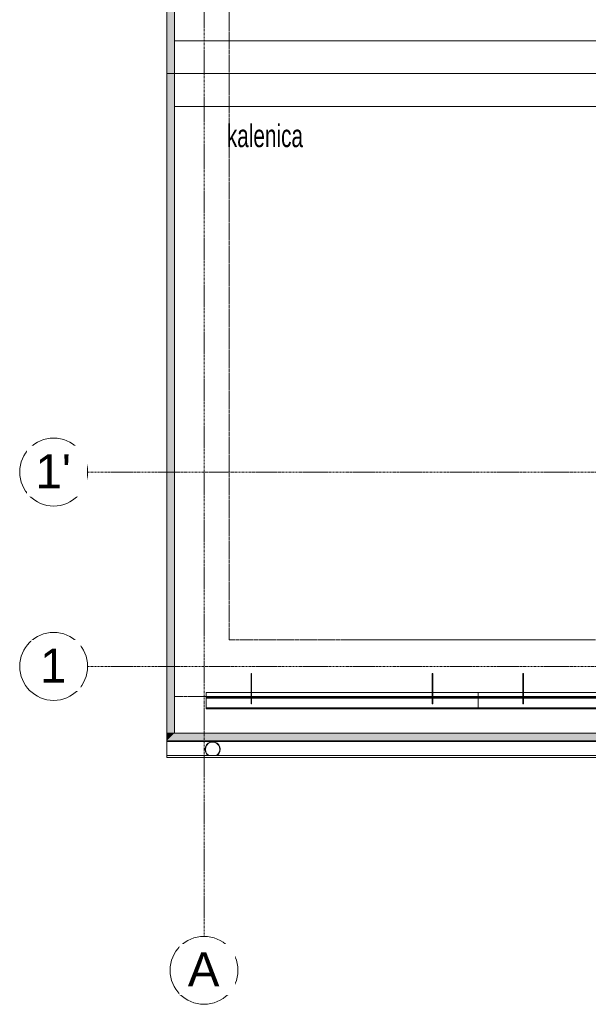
# Model space of a CAD drawing. Header units: millimetres. Extents: x -37728 to 44100, y 631619 to 691915.
# Tile 182 of 256: x -8847 to -5082, y 668037 to 674555. Entities that reach past the tile are written whole.
import ezdxf

# ---------------------------------------------------------------- set-up
doc = ezdxf.new("R2010")
doc.units = ezdxf.units.MM
doc.linetypes.add('Linia siatki', pattern=[2.2225, 1.27, -0.3175, 0.3175, -0.3175])
doc.linetypes.add('Ukryty', pattern=[0.714375, 0.47625, -0.238125])
doc.layers.add('_XREF', color=7, linetype='Continuous')
for name, color, linetype, lineweight in [('A-DETL-HDLN', 252, 'Ukryty', 5), ('A-DETL-MBND', 252, 'Continuous', 5), ('A-DETL-THIN', 252, 'Continuous', 5), ('A-ROOF', 252, 'Continuous', 5), ('A-ROOF-OTLN', 252, 'Continuous', 5), ('A-ROOF-PATT', 252, 'Continuous', 5), ('G-ANNO-TEXT', 252, 'Continuous', 5), ('S-GRID', 252, 'Continuous', 5), ('S-GRID-IDEN', 252, 'Continuous', 5)]:
    doc.layers.add(name, color=color, linetype=linetype, lineweight=lineweight)
doc.styles.add('Arial Narrow_3', font='ARIALN.TTF', dxfattribs={"width": 0.8, "height": 0.2})
doc.styles.add('Arial_2', font='arial.ttf', dxfattribs={"height": 22.5})

# ---------------------------------------------------------------- blocks, each defined once
blk = doc.blocks.new('Construction_Roof-Accessories_Lindab_KOTEGL - Construction_Roof-Accessories_Lindab_KOTEGL-9237833-Dach PB')
at = {"layer": 'A-DETL-MBND', "color": 252}
for p, q in [((63431.56, 65508.46), (63431.56, 65523.02)), ((63431.56, 65523.02), (63431.56, 65514.05)), ((63431.86, 65523.02), (63431.56, 65523.02)), ((63431.86, 65514.05), (63431.86, 65523.02)), ((63431.86, 65523.02), (63431.86, 65508.46)), ((63431.56, 65512.6), (63431.56, 65514.05)), ((63431.56, 65514.05), (63431.56, 65512)), ((63431.56, 65511.54), (63431.56, 65513.26)), ((63431.56, 65512.21), (63431.56, 65512.6)), ((63431.56, 65511.84), (63431.56, 65512.21)), ((63431.56, 65512), (63431.56, 65511.55)), ((63431.56, 65512), (63431.86, 65512)), ((63431.56, 65511.55), (63431.56, 65511.84)), ((63431.56, 65509.35), (63431.56, 65511.55)), ((63431.56, 65511.55), (63431.56, 65511.49)), ((63431.56, 65511.48), (63431.56, 65511.54)), ((63431.56, 65511.32), (63431.56, 65511.48)), ((63431.56, 65511.05), (63431.56, 65511.45)), ((63431.56, 65511.45), (63431.56, 65511.09)), ((63431.56, 65511.12), (63431.56, 65511.28)), ((63431.56, 65511.07), (63431.56, 65510.44)), ((63431.56, 65509.04), (63431.56, 65510.76)), ((63431.56, 65510.38), (63431.56, 65509.05)), ((63431.56, 65509.05), (63431.56, 65509.35)), ((63431.56, 65508.25), (63431.56, 65509.05)), ((63431.56, 65509.05), (63431.56, 65508.98)), ((63431.56, 65508.98), (63431.56, 65509.04)), ((63431.56, 65508.82), (63431.56, 65508.98)), ((63431.56, 65508.59), (63431.56, 65508.95)), ((63431.56, 65508.95), (63431.56, 65508.59)), ((63431.56, 65508.62), (63431.56, 65508.78)), ((63431.86, 65514.05), (63431.86, 65513.34)), ((63431.86, 65512), (63431.86, 65514.05)), ((63431.86, 65513.82), (63431.86, 65513.57)), ((63431.86, 65513.57), (63431.86, 65513.26)), ((63431.86, 65513.34), (63431.86, 65511.84)), ((63431.86, 65513.26), (63431.86, 65512.11)), ((63431.86, 65512.11), (63431.86, 65511.54)), ((63431.86, 65511.55), (63431.86, 65512)), ((63431.86, 65511.84), (63431.86, 65511.55)), ((63431.86, 65511.55), (63431.86, 65510.76)), ((63431.86, 65511.55), (63431.86, 65510.1)), ((63431.86, 65511.49), (63431.86, 65511.55)), ((63431.86, 65511.54), (63431.86, 65511.48)), ((63431.86, 65511.48), (63431.86, 65511.32)), ((63431.86, 65511.45), (63431.86, 65511.09)), ((63431.86, 65511.09), (63431.86, 65511.45)), ((63431.86, 65511.28), (63431.86, 65511.12)), ((63431.86, 65511.09), (63431.86, 65511.05)), ((63431.86, 65510.44), (63431.86, 65511.07)), ((63431.86, 65511.05), (63431.86, 65511.05)), ((63431.86, 65510.76), (63431.86, 65509.04)), ((63431.86, 65509.05), (63431.86, 65510.38)), ((63431.86, 65510.1), (63431.86, 65509.35)), ((63431.86, 65509.35), (63431.86, 65509.05)), ((63431.86, 65509.05), (63431.86, 65508.25)), ((63431.86, 65508.98), (63431.86, 65509.05)), ((63431.86, 65509.04), (63431.86, 65508.98)), ((63431.86, 65508.98), (63431.86, 65508.82)), ((63431.86, 65508.95), (63431.86, 65508.59)), ((63431.86, 65508.59), (63431.86, 65508.95)), ((63431.86, 65508.87), (63431.86, 65508.34)), ((63431.86, 65508.78), (63431.86, 65508.62)), ((63431.56, 65508.55), (63431.56, 65508.59)), ((63431.56, 65508.57), (63431.56, 65506.09)), ((63431.56, 65508.55), (63431.56, 65508.55)), ((63431.56, 65508.46), (63431.56, 65507.65)), ((63431.56, 65507.99), (63431.56, 65508.32)), ((63431.56, 65506.05), (63431.56, 65508.25)), ((63431.56, 65507.65), (63431.56, 65507.98)), ((63431.56, 65503.07), (63431.56, 65507.65)), ((63431.56, 65506.84), (63431.56, 65507.6)), ((63431.56, 65506.09), (63431.56, 65504.18)), ((63431.56, 65504.15), (63431.56, 65502.89)), ((63431.56, 65503.07), (63431.56, 65502.82)), ((63431.56, 65502.89), (63431.56, 65502.84)), ((63431.56, 65502.84), (63431.56, 65502.82)), ((63431.56, 65502.82), (63431.86, 65502.82)), ((63431.86, 65508.59), (63431.86, 65508.55)), ((63431.86, 65506.09), (63431.86, 65508.57)), ((63431.86, 65508.55), (63431.86, 65508.55)), ((63431.86, 65507.65), (63431.86, 65508.46)), ((63431.86, 65508.32), (63431.86, 65507.99)), ((63431.86, 65508.25), (63431.86, 65507.11)), ((63431.86, 65507.98), (63431.86, 65507.65)), ((63431.86, 65507.65), (63431.86, 65503.07)), ((63431.86, 65507.6), (63431.86, 65506.84)), ((63431.86, 65507.11), (63431.86, 65506.05)), ((63431.86, 65506.84), (63431.86, 65506.53)), ((63431.86, 65504.18), (63431.86, 65506.09)), ((63431.86, 65502.89), (63431.86, 65504.15)), ((63431.86, 65502.82), (63431.86, 65503.07)), ((63431.86, 65502.84), (63431.86, 65502.89)), ((63431.86, 65502.82), (63431.86, 65502.84))]:
    blk.add_line(p, q, dxfattribs=at)
blk = doc.blocks.new('Construction_Roof-Accessories_Lindab_KOTEGL - Construction_Roof-Accessories_Lindab_KOTEGL-V28-Dach PB')
at = {"layer": 'A-DETL-MBND', "color": 252}
for p, q in [((63551.56, 65508.46), (63551.56, 65523.02)), ((63551.56, 65523.02), (63551.56, 65514.05)), ((63551.86, 65523.02), (63551.56, 65523.02)), ((63551.86, 65514.05), (63551.86, 65523.02)), ((63551.86, 65523.02), (63551.86, 65508.46)), ((63551.56, 65513.26), (63551.56, 65514.05)), ((63551.56, 65514.05), (63551.56, 65512)), ((63551.56, 65511.84), (63551.56, 65513.87)), ((63551.56, 65512.11), (63551.56, 65513.26)), ((63551.56, 65511.54), (63551.56, 65512.11)), ((63551.56, 65512), (63551.56, 65511.55)), ((63551.56, 65512), (63551.86, 65512)), ((63551.56, 65511.55), (63551.56, 65511.84)), ((63551.56, 65510.1), (63551.56, 65511.55)), ((63551.56, 65510.76), (63551.56, 65511.55)), ((63551.56, 65511.55), (63551.56, 65511.49)), ((63551.56, 65511.48), (63551.56, 65511.54)), ((63551.56, 65511.32), (63551.56, 65511.48)), ((63551.56, 65511.05), (63551.56, 65511.45)), ((63551.56, 65511.45), (63551.56, 65511.09)), ((63551.56, 65511.12), (63551.56, 65511.28)), ((63551.56, 65511.07), (63551.56, 65510.44)), ((63551.56, 65509.04), (63551.56, 65510.76)), ((63551.56, 65510.39), (63551.56, 65509.05)), ((63551.56, 65509.71), (63551.56, 65510.1)), ((63551.56, 65509.35), (63551.56, 65509.71)), ((63551.56, 65509.05), (63551.56, 65509.35)), ((63551.56, 65508.34), (63551.56, 65509.05)), ((63551.56, 65509.05), (63551.56, 65508.98)), ((63551.56, 65508.98), (63551.56, 65509.04)), ((63551.56, 65508.82), (63551.56, 65508.98)), ((63551.56, 65508.59), (63551.56, 65508.95)), ((63551.56, 65508.95), (63551.56, 65508.59)), ((63551.56, 65508.25), (63551.56, 65508.82)), ((63551.56, 65508.62), (63551.56, 65508.78)), ((63551.86, 65514.05), (63551.86, 65511.84)), ((63551.86, 65512), (63551.86, 65514.05)), ((63551.86, 65513.26), (63551.86, 65511.54)), ((63551.86, 65511.55), (63551.86, 65512)), ((63551.86, 65511.84), (63551.86, 65511.55)), ((63551.86, 65511.55), (63551.86, 65509.35)), ((63551.86, 65511.49), (63551.86, 65511.55)), ((63551.86, 65511.54), (63551.86, 65511.48)), ((63551.86, 65511.48), (63551.86, 65511.32)), ((63551.86, 65511.45), (63551.86, 65511.09)), ((63551.86, 65511.09), (63551.86, 65511.45)), ((63551.86, 65511.28), (63551.86, 65511.12)), ((63551.86, 65511.09), (63551.86, 65511.05)), ((63551.86, 65510.44), (63551.86, 65511.07)), ((63551.86, 65511.05), (63551.86, 65511.05)), ((63551.86, 65510.76), (63551.86, 65509.04)), ((63551.86, 65509.05), (63551.86, 65510.39)), ((63551.86, 65509.35), (63551.86, 65509.05)), ((63551.86, 65509.05), (63551.86, 65508.34)), ((63551.86, 65508.98), (63551.86, 65509.05)), ((63551.86, 65509.04), (63551.86, 65508.98)), ((63551.86, 65508.98), (63551.86, 65508.82)), ((63551.86, 65508.98), (63551.86, 65508.25)), ((63551.86, 65508.95), (63551.86, 65508.59)), ((63551.86, 65508.59), (63551.86, 65508.95)), ((63551.86, 65508.78), (63551.86, 65508.62)), ((63551.56, 65508.55), (63551.56, 65508.59)), ((63551.56, 65508.57), (63551.56, 65506.09)), ((63551.56, 65508.55), (63551.56, 65508.55)), ((63551.56, 65508.46), (63551.56, 65507.65)), ((63551.56, 65507.99), (63551.56, 65508.32)), ((63551.56, 65507.89), (63551.56, 65508.25)), ((63551.56, 65507.65), (63551.56, 65507.98)), ((63551.56, 65506.05), (63551.56, 65507.89)), ((63551.56, 65503.07), (63551.56, 65507.65)), ((63551.56, 65506.84), (63551.56, 65507.6)), ((63551.56, 65506.11), (63551.56, 65506.84)), ((63551.56, 65506.09), (63551.56, 65504.19)), ((63551.56, 65504.15), (63551.56, 65502.89)), ((63551.56, 65503.07), (63551.56, 65502.82)), ((63551.56, 65502.89), (63551.56, 65502.84)), ((63551.56, 65502.84), (63551.56, 65502.82)), ((63551.56, 65502.82), (63551.86, 65502.82)), ((63551.86, 65508.59), (63551.86, 65508.55)), ((63551.86, 65506.09), (63551.86, 65508.57)), ((63551.86, 65508.55), (63551.86, 65508.55)), ((63551.86, 65507.65), (63551.86, 65508.46)), ((63551.86, 65508.32), (63551.86, 65507.99)), ((63551.86, 65508.25), (63551.86, 65506.05)), ((63551.86, 65507.98), (63551.86, 65507.65)), ((63551.86, 65507.65), (63551.86, 65503.07)), ((63551.86, 65507.6), (63551.86, 65507.21)), ((63551.86, 65507.21), (63551.86, 65506.84)), ((63551.86, 65506.84), (63551.86, 65506.53)), ((63551.86, 65506.53), (63551.86, 65506.28)), ((63551.86, 65504.19), (63551.86, 65506.09)), ((63551.86, 65502.89), (63551.86, 65504.15)), ((63551.86, 65502.82), (63551.86, 65503.07)), ((63551.86, 65502.84), (63551.86, 65502.89)), ((63551.86, 65502.82), (63551.86, 65502.84))]:
    blk.add_line(p, q, dxfattribs=at)
blk = doc.blocks.new('Construction_Roof-Accessories_Lindab_SNO_KOTEGL - Construction_Roof-Accessories_Lindab_SNO-9237834-Dach PB')
at = {"layer": 'A-DETL-MBND', "color": 252}
for p, q in [((63431.56, 65510.41), (63401.86, 65510.41)), ((63401.86, 65510.41), (63401.86, 65510.31)), ((63401.86, 65510.41), (63401.86, 65510.38)), ((63401.86, 65504.19), (63401.86, 65510.38)), ((63401.86, 65510.25), (63401.86, 65510.3)), ((63401.86, 65510.28), (63401.86, 65510.3)), ((63401.86, 65510.28), (63401.86, 65504.19)), ((63401.86, 65510.25), (63401.86, 65506.85)), ((63401.86, 65506.78), (63401.86, 65510.25)), ((63431.86, 65510.41), (63431.58, 65510.41)), ((63551.56, 65510.41), (63431.86, 65510.41)), ((63551.86, 65510.41), (63551.58, 65510.41)), ((63581.86, 65510.41), (63551.86, 65510.41)), ((63581.86, 65510.31), (63581.86, 65510.41)), ((63581.86, 65510.38), (63581.86, 65510.41)), ((63581.86, 65510.38), (63581.86, 65504.19)), ((63581.86, 65510.3), (63581.86, 65510.28)), ((63581.86, 65510.3), (63581.86, 65510.25)), ((63581.86, 65504.19), (63581.86, 65510.28)), ((63581.86, 65510.25), (63581.86, 65506.78)), ((63581.86, 65506.85), (63581.86, 65510.25)), ((63401.86, 65506.93), (63401.86, 65507.58)), ((63401.86, 65507.58), (63401.86, 65507.54)), ((63401.86, 65507.58), (63431.56, 65507.58)), ((63401.86, 65507.54), (63401.86, 65506.93)), ((63401.86, 65507.54), (63431.56, 65507.54)), ((63401.86, 65506.72), (63401.86, 65506.93)), ((63401.86, 65506.72), (63401.86, 65506.85)), ((63401.86, 65506.85), (63431.56, 65506.85)), ((63401.86, 65506.78), (63401.86, 65506.6)), ((63401.86, 65506.78), (63431.56, 65506.78)), ((63401.86, 65506.66), (63401.86, 65506.6)), ((63401.86, 65506.6), (63431.56, 65506.6)), ((63401.86, 65504.19), (63401.86, 65503.86)), ((63401.86, 65503.93), (63401.86, 65504.08)), ((63401.86, 65503.92), (63401.86, 65500.14)), ((63401.86, 65500.09), (63401.86, 65503.86)), ((63431.56, 65507.58), (63431.86, 65507.58)), ((63431.56, 65506.85), (63431.86, 65506.85)), ((63431.56, 65506.6), (63431.86, 65506.6)), ((63431.58, 65506.78), (63431.86, 65506.78)), ((63431.59, 65507.54), (63431.86, 65507.54)), ((63431.86, 65507.58), (63551.56, 65507.58)), ((63431.86, 65507.54), (63551.56, 65507.54)), ((63431.86, 65506.85), (63551.56, 65506.85)), ((63431.86, 65506.78), (63551.56, 65506.78)), ((63431.86, 65506.6), (63551.56, 65506.6)), ((63551.56, 65507.58), (63551.86, 65507.58)), ((63551.56, 65506.85), (63551.86, 65506.85)), ((63551.56, 65506.6), (63551.86, 65506.6)), ((63551.58, 65506.78), (63551.86, 65506.78)), ((63551.59, 65507.54), (63551.86, 65507.54)), ((63551.86, 65507.58), (63581.86, 65507.58)), ((63551.86, 65507.54), (63581.86, 65507.54)), ((63551.86, 65506.85), (63581.86, 65506.85)), ((63551.86, 65506.78), (63581.86, 65506.78)), ((63551.86, 65506.6), (63581.86, 65506.6)), ((63581.86, 65507.54), (63581.86, 65507.58)), ((63581.86, 65507.58), (63581.86, 65506.93)), ((63581.86, 65506.93), (63581.86, 65507.54)), ((63581.86, 65506.93), (63581.86, 65506.72)), ((63581.86, 65506.85), (63581.86, 65506.73)), ((63581.86, 65506.6), (63581.86, 65506.78)), ((63581.86, 65506.73), (63581.86, 65506.72)), ((63581.86, 65506.6), (63581.86, 65506.66)), ((63581.86, 65503.86), (63581.86, 65504.19)), ((63581.86, 65504.08), (63581.86, 65503.93)), ((63581.86, 65500.14), (63581.86, 65503.92)), ((63581.86, 65503.86), (63581.86, 65500.09)), ((63401.86, 65500.14), (63581.86, 65500.14)), ((63401.86, 65499.87), (63401.86, 65500.09)), ((63401.86, 65500.09), (63581.86, 65500.09)), ((63401.86, 65500.02), (63401.86, 65499.94)), ((63401.86, 65499.94), (63401.86, 65499.87)), ((63401.86, 65499.7), (63401.86, 65499.81)), ((63401.86, 65499.81), (63401.86, 65499.7)), ((63401.86, 65499.81), (63581.86, 65499.81)), ((63401.86, 65499.66), (63401.86, 65499.8)), ((63401.86, 65499.55), (63401.86, 65499.7)), ((63401.86, 65499.7), (63581.86, 65499.7)), ((63401.86, 65499.66), (63401.86, 65499.6)), ((63401.86, 65499.6), (63401.86, 65499.54)), ((63401.86, 65499.55), (63401.86, 65499.54)), ((63401.86, 65499.54), (63581.86, 65499.54)), ((63581.86, 65500.09), (63581.86, 65499.87)), ((63581.86, 65499.94), (63581.86, 65500.02)), ((63581.86, 65499.87), (63581.86, 65499.94)), ((63581.86, 65499.7), (63581.86, 65499.81)), ((63581.86, 65499.81), (63581.86, 65499.7)), ((63581.86, 65499.8), (63581.86, 65499.66)), ((63581.86, 65499.7), (63581.86, 65499.55)), ((63581.86, 65499.54), (63581.86, 65499.66)), ((63581.86, 65499.54), (63581.86, 65499.55))]:
    blk.add_line(p, q, dxfattribs=at)
blk = doc.blocks.new('Construction_Roof-Accessories_Lindab_KOTEGL - Construction_Roof-Accessories_Lindab_KOTEGL-V32-Dach PB')
at = {"layer": 'A-DETL-MBND', "color": 252}
for p, q in [((63611.56, 65508.46), (63611.56, 65523.02)), ((63611.56, 65523.02), (63611.56, 65514.05)), ((63611.86, 65523.02), (63611.56, 65523.02)), ((63611.86, 65514.05), (63611.86, 65523.02)), ((63611.86, 65523.02), (63611.86, 65508.46)), ((63611.56, 65511.84), (63611.56, 65514.05)), ((63611.56, 65514.05), (63611.56, 65512)), ((63611.56, 65511.54), (63611.56, 65513.26)), ((63611.56, 65512), (63611.56, 65511.55)), ((63611.56, 65512), (63611.86, 65512)), ((63611.56, 65511.55), (63611.56, 65511.84)), ((63611.56, 65509.35), (63611.56, 65511.55)), ((63611.56, 65511.55), (63611.56, 65511.49)), ((63611.56, 65511.48), (63611.56, 65511.54)), ((63611.56, 65511.32), (63611.56, 65511.48)), ((63611.56, 65511.05), (63611.56, 65511.45)), ((63611.56, 65511.45), (63611.56, 65511.09)), ((63611.56, 65511.12), (63611.56, 65511.28)), ((63611.56, 65511.07), (63611.56, 65510.44)), ((63611.56, 65509.04), (63611.56, 65510.76)), ((63611.56, 65510.38), (63611.56, 65509.05)), ((63611.56, 65509.05), (63611.56, 65509.35)), ((63611.56, 65508.25), (63611.56, 65509.05)), ((63611.56, 65509.05), (63611.56, 65508.98)), ((63611.56, 65508.98), (63611.56, 65509.04)), ((63611.56, 65508.82), (63611.56, 65508.98)), ((63611.56, 65508.59), (63611.56, 65508.95)), ((63611.56, 65508.95), (63611.56, 65508.59)), ((63611.56, 65508.62), (63611.56, 65508.78)), ((63611.86, 65514.05), (63611.86, 65511.84)), ((63611.86, 65512), (63611.86, 65514.05)), ((63611.86, 65513.26), (63611.86, 65511.54)), ((63611.86, 65511.55), (63611.86, 65512)), ((63611.86, 65511.84), (63611.86, 65511.55)), ((63611.86, 65511.55), (63611.86, 65509.35)), ((63611.86, 65511.49), (63611.86, 65511.55)), ((63611.86, 65511.54), (63611.86, 65511.48)), ((63611.86, 65511.48), (63611.86, 65511.32)), ((63611.86, 65511.45), (63611.86, 65511.09)), ((63611.86, 65511.09), (63611.86, 65511.45)), ((63611.86, 65511.28), (63611.86, 65511.12)), ((63611.86, 65511.09), (63611.86, 65511.05)), ((63611.86, 65510.44), (63611.86, 65511.07)), ((63611.86, 65511.05), (63611.86, 65511.05)), ((63611.86, 65510.76), (63611.86, 65509.04)), ((63611.86, 65509.05), (63611.86, 65510.38)), ((63611.86, 65509.35), (63611.86, 65509.05)), ((63611.86, 65509.05), (63611.86, 65508.25)), ((63611.86, 65508.98), (63611.86, 65509.05)), ((63611.86, 65509.04), (63611.86, 65508.98)), ((63611.86, 65508.98), (63611.86, 65508.82)), ((63611.86, 65508.95), (63611.86, 65508.73)), ((63611.86, 65508.59), (63611.86, 65508.95)), ((63611.86, 65508.78), (63611.86, 65508.62)), ((63611.86, 65508.73), (63611.86, 65508.59)), ((63611.56, 65508.55), (63611.56, 65508.59)), ((63611.56, 65508.57), (63611.56, 65506.09)), ((63611.56, 65508.55), (63611.56, 65508.55)), ((63611.56, 65508.46), (63611.56, 65507.65)), ((63611.56, 65507.99), (63611.56, 65508.32)), ((63611.56, 65506.05), (63611.56, 65508.25)), ((63611.56, 65507.65), (63611.56, 65507.98)), ((63611.56, 65503.07), (63611.56, 65507.65)), ((63611.56, 65506.84), (63611.56, 65507.6)), ((63611.56, 65506.09), (63611.56, 65504.18)), ((63611.56, 65504.15), (63611.56, 65502.89)), ((63611.56, 65503.07), (63611.56, 65502.82)), ((63611.56, 65502.89), (63611.56, 65502.84)), ((63611.56, 65502.84), (63611.56, 65502.82)), ((63611.56, 65502.82), (63611.86, 65502.82)), ((63611.86, 65508.59), (63611.86, 65508.55)), ((63611.86, 65506.09), (63611.86, 65508.57)), ((63611.86, 65508.55), (63611.86, 65508.55)), ((63611.86, 65507.65), (63611.86, 65508.46)), ((63611.86, 65508.32), (63611.86, 65507.99)), ((63611.86, 65508.25), (63611.86, 65506.05)), ((63611.86, 65507.98), (63611.86, 65507.65)), ((63611.86, 65507.65), (63611.86, 65503.07)), ((63611.86, 65507.6), (63611.86, 65506.84)), ((63611.86, 65504.18), (63611.86, 65506.09)), ((63611.86, 65502.89), (63611.86, 65504.15)), ((63611.86, 65502.82), (63611.86, 65503.07)), ((63611.86, 65502.84), (63611.86, 65502.89)), ((63611.86, 65502.82), (63611.86, 65502.84))]:
    blk.add_line(p, q, dxfattribs=at)
blk = doc.blocks.new('Construction_Roof-Accessories_Lindab_SNO_KOTEGL - Construction_Roof-Accessories_Lindab_SNO-V34-Dach PB')
at = {"layer": 'A-DETL-MBND', "color": 252}
for p, q in [((63611.56, 65510.41), (63581.86, 65510.41)), ((63581.86, 65510.41), (63581.86, 65510.31)), ((63581.86, 65510.41), (63581.86, 65510.38)), ((63581.86, 65504.19), (63581.86, 65510.38)), ((63581.86, 65510.25), (63581.86, 65510.3)), ((63581.86, 65510.28), (63581.86, 65510.3)), ((63581.86, 65510.28), (63581.86, 65504.19)), ((63581.86, 65510.25), (63581.86, 65506.85)), ((63581.86, 65506.78), (63581.86, 65510.25)), ((63611.86, 65510.41), (63611.58, 65510.41)), ((63731.56, 65510.41), (63611.86, 65510.41)), ((63731.86, 65510.41), (63731.58, 65510.41)), ((63761.86, 65510.41), (63731.9, 65510.41)), ((63761.86, 65510.31), (63761.86, 65510.41)), ((63761.86, 65510.38), (63761.86, 65510.41)), ((63761.86, 65510.38), (63761.86, 65504.19)), ((63761.86, 65510.3), (63761.86, 65510.28)), ((63761.86, 65510.3), (63761.86, 65510.27)), ((63761.86, 65504.19), (63761.86, 65510.28)), ((63761.86, 65510.27), (63761.86, 65510.25)), ((63761.86, 65510.25), (63761.86, 65506.78)), ((63761.86, 65506.85), (63761.86, 65510.25)), ((63581.86, 65506.93), (63581.86, 65507.58)), ((63581.86, 65507.58), (63581.86, 65507.54)), ((63581.86, 65507.58), (63611.56, 65507.58)), ((63581.86, 65507.54), (63581.86, 65506.93)), ((63581.86, 65507.54), (63611.56, 65507.54)), ((63581.86, 65506.86), (63581.86, 65506.93)), ((63581.86, 65506.73), (63581.86, 65506.86)), ((63581.86, 65506.79), (63581.86, 65506.85)), ((63581.86, 65506.85), (63611.56, 65506.85)), ((63581.86, 65506.73), (63581.86, 65506.79)), ((63581.86, 65506.78), (63581.86, 65506.6)), ((63581.86, 65506.78), (63611.56, 65506.78)), ((63581.86, 65506.72), (63581.86, 65506.73)), ((63581.86, 65506.72), (63581.86, 65506.73)), ((63581.86, 65506.66), (63581.86, 65506.62)), ((63581.86, 65506.62), (63581.86, 65506.6)), ((63581.86, 65506.6), (63611.56, 65506.6)), ((63581.86, 65504.19), (63581.86, 65503.86)), ((63581.86, 65503.93), (63581.86, 65504.08)), ((63581.86, 65503.92), (63581.86, 65500.14)), ((63581.86, 65500.09), (63581.86, 65503.86)), ((63611.56, 65507.58), (63611.86, 65507.58)), ((63611.56, 65506.85), (63611.86, 65506.85)), ((63611.56, 65506.6), (63611.86, 65506.6)), ((63611.58, 65506.78), (63611.86, 65506.78)), ((63611.59, 65507.54), (63611.86, 65507.54)), ((63611.86, 65507.58), (63731.56, 65507.58)), ((63611.86, 65507.54), (63731.56, 65507.54)), ((63611.86, 65506.85), (63731.56, 65506.85)), ((63611.86, 65506.78), (63731.56, 65506.78)), ((63611.86, 65506.6), (63731.56, 65506.6)), ((63731.56, 65507.58), (63731.86, 65507.58)), ((63731.56, 65506.85), (63731.86, 65506.85)), ((63731.56, 65506.6), (63731.86, 65506.6)), ((63731.58, 65506.78), (63731.86, 65506.78)), ((63731.59, 65507.54), (63731.86, 65507.54)), ((63731.9, 65507.58), (63761.86, 65507.58)), ((63731.9, 65507.54), (63761.86, 65507.54)), ((63731.9, 65506.85), (63761.86, 65506.85)), ((63731.9, 65506.78), (63761.86, 65506.78)), ((63731.9, 65506.6), (63761.86, 65506.6)), ((63761.86, 65507.54), (63761.86, 65507.58)), ((63761.86, 65507.58), (63761.86, 65506.93)), ((63761.86, 65506.93), (63761.86, 65507.54)), ((63761.86, 65506.93), (63761.86, 65506.72)), ((63761.86, 65506.85), (63761.86, 65506.72)), ((63761.86, 65506.61), (63761.86, 65506.78)), ((63761.86, 65506.62), (63761.86, 65506.66)), ((63761.86, 65506.6), (63761.86, 65506.62)), ((63761.86, 65506.6), (63761.86, 65506.61)), ((63761.86, 65506.6), (63761.86, 65506.6)), ((63761.86, 65503.86), (63761.86, 65504.19)), ((63761.86, 65504.08), (63761.86, 65503.93)), ((63761.86, 65500.14), (63761.86, 65503.92)), ((63761.86, 65503.86), (63761.86, 65500.09)), ((63581.86, 65500.14), (63761.86, 65500.14)), ((63581.86, 65499.87), (63581.86, 65500.09)), ((63581.86, 65500.09), (63761.86, 65500.09)), ((63581.86, 65500.02), (63581.86, 65499.94)), ((63581.86, 65499.94), (63581.86, 65499.87)), ((63581.86, 65499.7), (63581.86, 65499.81)), ((63581.86, 65499.81), (63581.86, 65499.7)), ((63581.86, 65499.81), (63761.86, 65499.81)), ((63581.86, 65499.74), (63581.86, 65499.8)), ((63581.86, 65499.67), (63581.86, 65499.74)), ((63581.86, 65499.55), (63581.86, 65499.7)), ((63581.86, 65499.7), (63761.86, 65499.7)), ((63581.86, 65499.66), (63581.86, 65499.67)), ((63581.86, 65499.66), (63581.86, 65499.67)), ((63581.86, 65499.66), (63581.86, 65499.54)), ((63581.86, 65499.55), (63581.86, 65499.54)), ((63581.86, 65499.54), (63761.86, 65499.54)), ((63761.86, 65500.09), (63761.86, 65499.87)), ((63761.86, 65499.94), (63761.86, 65500.02)), ((63761.86, 65499.87), (63761.86, 65499.94)), ((63761.86, 65499.7), (63761.86, 65499.81)), ((63761.86, 65499.81), (63761.86, 65499.7)), ((63761.86, 65499.8), (63761.86, 65499.66)), ((63761.86, 65499.7), (63761.86, 65499.55)), ((63761.86, 65499.54), (63761.86, 65499.66)), ((63761.86, 65499.54), (63761.86, 65499.55))]:
    blk.add_line(p, q, dxfattribs=at)
blk = doc.blocks.new('ARu Rura spustowa okrągła ___FK_04_0 - Na ziemię _φ10_-9230879-Dach PB')
at = {"layer": 'A-DETL-MBND', "color": 252}
for radius, start, end in [(5, 126.0375, 270), (4.8, 122.88313, 270), (5, 270, 53.91294), (4.8, 270, 57.11687)]:
    blk.add_arc((12.5, 53.7), radius, start, end, dxfattribs=at)
blk = doc.blocks.new('Siatka - M_Symbol siatki - okrąg mniejszy-7853319-Dach PB')
at = {"layer": 'S-GRID-IDEN', "color": 252}
blk.add_circle((0, 0), 0.45, dxfattribs=at)
blk = doc.blocks.new('A$C4e31ac75')
at = {"layer": 'A-ROOF-PATT'}
for points in [[(-1104.48, 1891.69), (-1104.48, 2328.34), (-1109.48, 2328.34), (-1109.48, 1891.69)], [(-1109.48, 1455.05), (-1104.48, 1455.05), (-1104.48, 1891.69), (-1109.48, 1891.69), (-1109.48, 1456.64)], [(-1109.48, 1450.05), (-1104.48, 1455.05), (-1109.48, 1455.05)]]:
    blk.add_hatch(color=256, dxfattribs=at).paths.add_polyline_path(points)
h = blk.add_hatch(color=256, dxfattribs=at)
h.paths.add_polyline_path([(24.55, 1450.05), (19.55, 1455.05), (-1104.48, 1455.05), (-1109.48, 1450.05), (-9.78, 1450.05), (-9.12, 1450.82), (-8.13, 1451.55), (-6.97, 1452.01), (-5.73, 1452.18), (-4.36, 1451.98), (-3.23, 1451.51), (-2.09, 1450.57), (-1.68, 1450.05), (20.04, 1450.05)])
h.paths.add_polyline_path([(-2.19, 1450.05), (-1.93, 1450.05), (-2.34, 1450.57), (-3.33, 1451.33), (-4.49, 1451.81), (-5.73, 1451.98), (-7.02, 1451.79), (-8.23, 1451.26), (-9.12, 1450.57), (-9.53, 1450.05), (-2.34, 1450.05)])
at = {"layer": 'A-DETL-HDLN'}
for p, q in [((-1104.43, 1479.25), (-1104.43, 2303.25)), ((-1068.21, 1516.77), (-1068.21, 2266.77)), ((-759.84, 1516.77), (-1068.21, 1516.77)), ((-722.34, 1479.25), (-1104.43, 1479.25))]:
    blk.add_line(p, q, dxfattribs=at)
at = {"layer": 'A-DETL-MBND'}
for p, q in [((-1109.48, 1450.05), (-1109.48, 1438.85)), ((-9.95, 1449.81), (-1109.48, 1449.81)), ((-10.09, 1449.61), (-1109.48, 1449.61)), ((24.55, 1440.24), (-1109.48, 1440.24)), ((-1109.48, 1438.85), (24.55, 1438.85))]:
    blk.add_line(p, q, dxfattribs=at)
at = {"layer": 'A-DETL-THIN'}
blk.add_line((-835.59, 1516.79), (-987.59, 1516.79), dxfattribs=at)
at = {"layer": 'A-ROOF'}
for p, q in [((-1104.48, 1455.05), (-1104.48, 2328.34)), ((19.55, 1913.34), (-1104.48, 1913.34)), ((19.55, 1891.69), (-1104.48, 1891.69)), ((19.55, 1869.85), (-1104.48, 1869.85))]:
    blk.add_line(p, q, dxfattribs=at)
at = {"layer": 'A-ROOF-OTLN'}
for p, q in [((-1109.48, 1450.05), (-1109.48, 2333.34)), ((-1109.48, 1891.69), (-1104.48, 1891.69)), ((-1109.48, 1455.05), (24.55, 1455.05)), ((-9.78, 1450.05), (-1109.48, 1450.05))]:
    blk.add_line(p, q, dxfattribs=at)
at = {"layer": 'S-GRID', "linetype": 'Linia siatki'}
for p, q in [((-1084.9, 2434.18), (-1084.9, 1320.54)), ((-1161.95, 1627.91), (156.7, 1627.91)), ((-1161.95, 1499.24), (156.7, 1499.24))]:
    blk.add_line(p, q, dxfattribs=at)
at = {"layer": 'A-DETL-MBND'}
for name in ['Construction_Roof-Accessories_Lindab_KOTEGL - Construction_Roof-Accessories_Lindab_KOTEGL-9237833-Dach PB', 'Construction_Roof-Accessories_Lindab_KOTEGL - Construction_Roof-Accessories_Lindab_KOTEGL-V28-Dach PB', 'Construction_Roof-Accessories_Lindab_KOTEGL - Construction_Roof-Accessories_Lindab_KOTEGL-V32-Dach PB', 'Construction_Roof-Accessories_Lindab_SNO_KOTEGL - Construction_Roof-Accessories_Lindab_SNO-9237834-Dach PB', 'Construction_Roof-Accessories_Lindab_SNO_KOTEGL - Construction_Roof-Accessories_Lindab_SNO-V34-Dach PB']:
    blk.add_blockref(name, (-64485.3, -64028.37), dxfattribs=at)
at = {"layer": 'A-DETL-MBND', "rotation": 180}
blk.add_blockref('ARu Rura spustowa okrągła ___FK_04_0 - Na ziemię _φ10_-9230879-Dach PB', (-1066.69, 1498.09), dxfattribs=at)
at = {"layer": 'S-GRID-IDEN', "xscale": 49.99999999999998, "yscale": 49.99999999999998, "zscale": 49.99999999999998}
for p, rotation in [((-1184.45, 1627.91), 269.9999999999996), ((-1184.45, 1499.24), 269.9999999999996), ((-1084.9, 1298.04), 180)]:
    blk.add_blockref('Siatka - M_Symbol siatki - okrąg mniejszy-7853319-Dach PB', p, dxfattribs=dict(at, rotation=rotation))
at = {"layer": 'G-ANNO-TEXT', "insert": (-1069.78, 1858.01), "char_height": 15, "width": 61.5696, "attachment_point": 1, "style": 'Arial Narrow_3'}
blk.add_mtext('kalenica', dxfattribs=at)
at = {"layer": 'S-GRID-IDEN', "char_height": 22.5, "attachment_point": 1, "style": 'Arial_2', "bg_fill": 3, "box_fill_scale": 1.25, "bg_fill_color": 256, "bg_fill_true_color": 13158600, "bg_fill_transparency": 0}
for s, insert, width in [("1'", (-1196.48, 1639.68), 28.4599), ('\\fArial|b0|i0|c238|p34|;1', (-1193.51, 1511), 21.2447), ('\\fArial|b0|i0|c238|p34|;A', (-1095.64, 1309.93), 25.654)]:
    blk.add_mtext(s, dxfattribs=dict(at, insert=insert, width=width))

msp = doc.modelspace()

# ---------------------------------------------------------------- block references
at = {"layer": '_XREF', "xscale": 10, "yscale": 10, "zscale": 10}
msp.add_blockref('A$C4e31ac75', (3222.8, 655281.1), dxfattribs=at)

doc.saveas('drawing.dxf')
